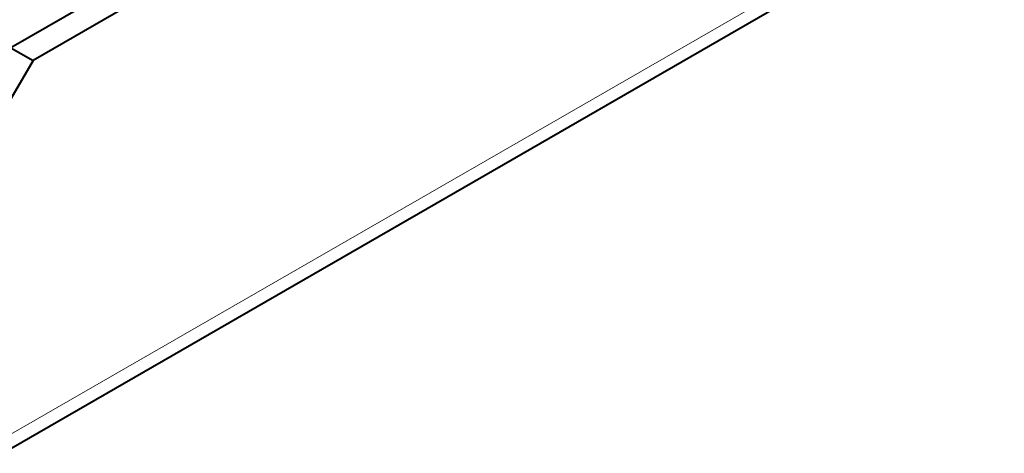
# Model space of a CAD drawing. Header units: millimetres. Extents: x 0 to 594, y -2 to 419.
# Tile 17 of 34: x 373 to 439, y 120 to 149. Entities that reach past the tile are written whole.
import ezdxf

# ---------------------------------------------------------------- set-up
doc = ezdxf.new("R2010")
doc.units = ezdxf.units.MM
doc.layers.add('Default', color=7, linetype='Continuous')
doc.layers.add('ME001043.02_REV.', color=7, linetype='Continuous')

# ---------------------------------------------------------------- blocks, each defined once
blk = doc.blocks.new('SE1')
at = {"layer": 'ME001043.02_REV.', "color": 7, "linetype": 'Continuous', "lineweight": 40}
for p, q in [((571.557, 262.244), (372.629, 147.392)), ((573.042, 261.386), (374.114, 146.535)), ((372.049, 120.105), (573.947, 236.671)), ((372.629, 147.392), (374.114, 146.535)), ((374.114, 146.535), (372.629, 143.963))]:
    blk.add_line(p, q, dxfattribs=at)
at = {"layer": 'ME001043.02_REV.', "color": 7, "linetype": 'Continuous', "lineweight": 13}
blk.add_line((574.527, 237.953), (372.629, 121.387), dxfattribs=at)

msp = doc.modelspace()

# ---------------------------------------------------------------- block references
at = {"layer": 'Default'}
msp.add_blockref('SE1', (0, 0), dxfattribs=at)

doc.saveas('drawing.dxf')
